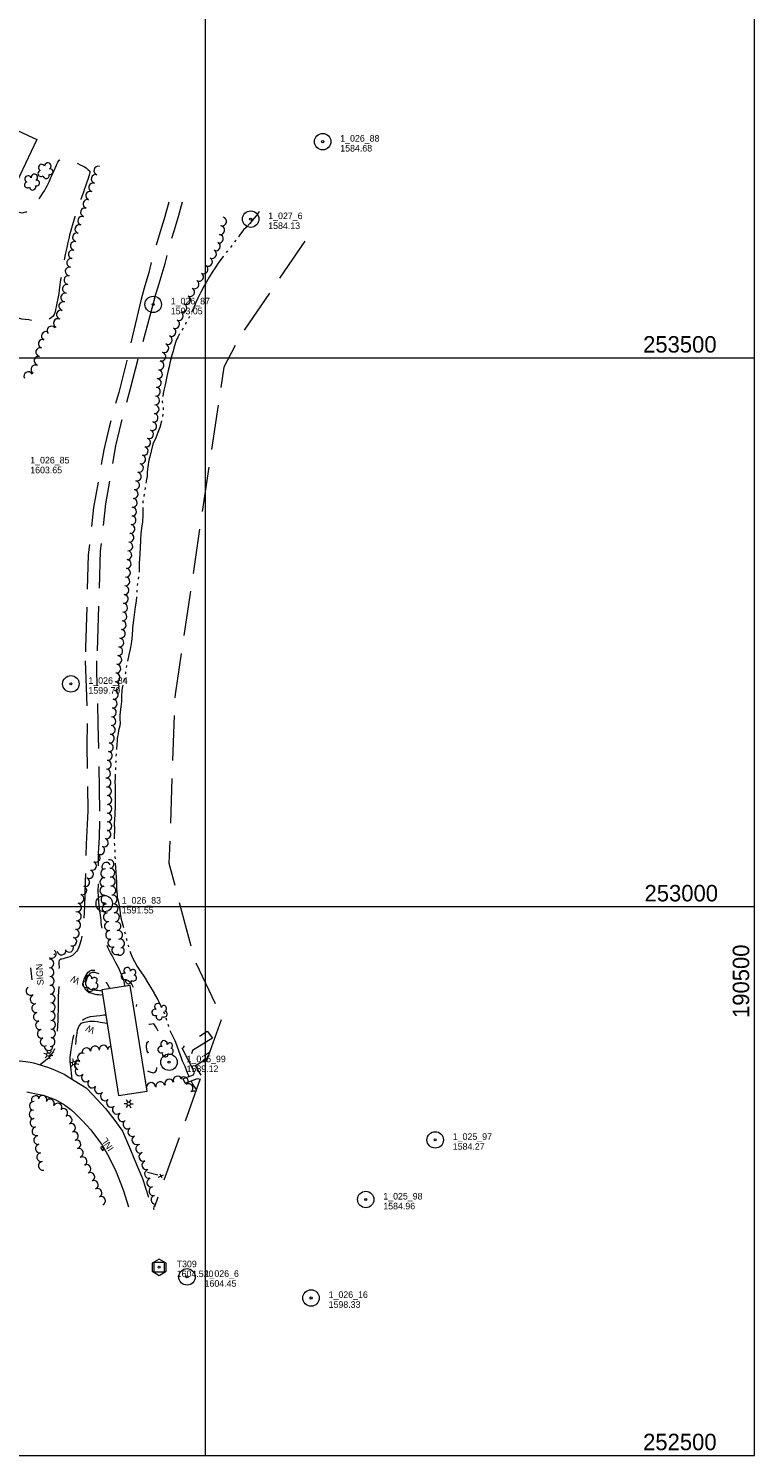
# Model space of a CAD drawing. Header units: feet. Extents: x 188135 to 190500, y 252500 to 254500.
# Tile 10 of 11: x 189839 to 190500, y 252500 to 253800. Entities that reach past the tile are written whole.
import ezdxf
from ezdxf.enums import TextEntityAlignment as Align

# ---------------------------------------------------------------- set-up
doc = ezdxf.new("R2010")
doc.units = ezdxf.units.FT
doc.header["$MEASUREMENT"] = 0
for name, pattern in [('DGN Style 3', [57.1728, 40.837714, -16.335086]), ('DGN Style 5', [28.5864, 12.251314, -16.335086]), ('DGN Style 6', [77.673332, 0.040838, -16.335086, 28.5864, -16.335086, 0.040838, -16.335086])]:
    doc.linetypes.add(name, pattern=pattern)
for name, color, linetype, lineweight in [('E_DWY', 73, 'DGN Style 3', 0), ('E_LAND_Vegetation', 21, 'Continuous', 0), ('E_MAP_Control', 251, 'Continuous', 0), ('E_MAP_GridLines', 251, 'Continuous', 0), ('E_MAP_Limits', 21, 'DGN Style 3', 0), ('E_MAP_PassPoints', 40, 'Continuous', 0), ('E_MISCPROP', 40, 'Continuous', 0), ('E_MISCPROP_HvyLine', 54, 'Continuous', 13), ('E_MISCPROP_Railing', 40, 'Continuous', 0), ('E_PATH_Sidewalk', 73, 'DGN Style 5', 0), ('E_RDWY', 40, 'Continuous', 13), ('E_WTR', 251, 'DGN Style 6', 0), ('E_WTR_Dock_Pier', 251, 'DGN Style 3', 0)]:
    doc.layers.add(name, color=color, linetype=linetype, lineweight=lineweight)
doc.styles.add('Style-IGR_FONT_0', font='IGR_FONT_0.shx')
doc.styles.add('Style-IGR_FONT_1', font='IGR_FONT_1.shx')

# ---------------------------------------------------------------- blocks, each defined once
blk = doc.blocks.new('TP')
at = {"layer": 'E_MAP_Control', "color": 161, "linetype": 'Continuous', "lineweight": 0, "flags": 128}
for points in [[(-6.4, 3.8), (-6.4, -3.6), (0, -7.4), (6.4, -3.7), (6.4, 3.6), (-0.1, 7.4)], [(-4.5, -4.5), (-4.5, 4.5), (4.5, 4.5), (4.5, -4.5)]]:
    blk.add_lwpolyline(points, close=True, dxfattribs=at)
at = {"layer": 'E_MAP_Control', "color": 161, "linetype": 'Continuous', "lineweight": 0}
blk.add_circle((0, 0), 0.871, dxfattribs=at)
blk = doc.blocks.new('PP')
at = {"layer": 'E_MAP_PassPoints', "color": 40, "linetype": 'Continuous', "lineweight": 0}
for radius in [7.5, 0.96]:
    blk.add_circle((0, 0), radius, dxfattribs=at)
blk = doc.blocks.new('INLT')
at = {"layer": 'E_MISCPROP_Railing', "color": 40, "linetype": 'Continuous', "lineweight": 0, "flags": 128}
blk.add_lwpolyline([(3, -2), (3, 0), (0, 0), (0, -2), (3, -2)], dxfattribs=at)
blk = doc.blocks.new('INL_2')
at = {"layer": 'E_MISCPROP_Railing', "color": 40, "linetype": 'Continuous', "lineweight": 0, "style": 'Style-IGR_FONT_0'}
blk.add_text('INL', height=6, rotation=359.9999, dxfattribs=at).set_placement((-5.7, -3))
blk = doc.blocks.new('TREE_2')
at = {"layer": 'E_LAND_Vegetation', "color": 93, "linetype": 'Continuous', "lineweight": 0}
for centre, radius, start, end in [((-4.5, 0.2), 2.78, 78.0715, 279.0826), ((-1.5, 4.3), 2.78, 1.3945, 209.1675), ((3.6, 2.4), 2.97, 278.4236, 139.6575), ((-2, -4.2), 2.61, 140.7797, 358.7123), ((3.5, -3.4), 2.97, 196.0744, 79.0477)]:
    blk.add_arc(centre, radius, start, end, dxfattribs=at)
blk = doc.blocks.new('LTP_5')
at = {"layer": 'E_MISCPROP', "color": 20, "linetype": 'Continuous', "lineweight": 0}
for p, q in [((-1.6, 0.1), (-4.2, 0.1)), ((-0.8, 1.4), (-2, 3.7)), ((0.9, 1.4), (2.3, 3.7)), ((-0.9, -1.4), (-2.2, -3.6)), ((0.8, -1.5), (2, -3.6)), ((1.6, 0), (4.2, -0.1))]:
    blk.add_line(p, q, dxfattribs=at)
blk.add_circle((0, 0), 1.64, dxfattribs=at)
blk = doc.blocks.new('SIGN_8')
at = {"layer": 'E_MISCPROP', "color": 20, "linetype": 'Continuous', "lineweight": 0, "style": 'Style-IGR_FONT_0'}
blk.add_text('SIGN', height=6, rotation=0, dxfattribs=at).set_placement((-9.6, 0), align=Align.MIDDLE_LEFT)
blk = doc.blocks.new('LTP_9')
at = {"layer": 'E_MISCPROP', "color": 20, "linetype": 'Continuous', "lineweight": 0}
for p, q in [((-1.6, 0.1), (-4.2, 0.1)), ((-0.8, 1.4), (-2, 3.7)), ((0.9, 1.4), (2.3, 3.7)), ((-0.9, -1.4), (-2.2, -3.6)), ((0.8, -1.5), (2, -3.6)), ((1.6, 0), (4.2, -0.1))]:
    blk.add_line(p, q, dxfattribs=at)
blk.add_circle((0, 0), 1.64, dxfattribs=at)
blk = doc.blocks.new('WAL_12')
at = {"layer": 'E_MISCPROP_Railing', "color": 40, "linetype": 'Continuous', "lineweight": 0, "style": 'Style-IGR_FONT_0'}
blk.add_text('W', height=6, rotation=0.0001, dxfattribs=at).set_placement((-2.3, -0.3), align=Align.MIDDLE_LEFT)
blk = doc.blocks.new('TREE_7')
at = {"layer": 'E_LAND_Vegetation', "color": 93, "linetype": 'Continuous', "lineweight": 0}
for centre, radius, start, end in [((-4.5, 0.2), 2.78, 78.0716, 279.0827), ((-1.5, 4.3), 2.78, 1.3946, 209.1676), ((3.6, 2.4), 2.97, 278.4237, 139.6576), ((-2, -4.2), 2.61, 140.7798, 358.7124), ((3.5, -3.4), 2.97, 196.0745, 79.0478)]:
    blk.add_arc(centre, radius, start, end, dxfattribs=at)

msp = doc.modelspace()

# ---------------------------------------------------------------- linework, layer by layer
at = {"layer": 'E_DWY', "color": 51, "linetype": 'DGN Style 3', "lineweight": 0, "flags": 128}
for points in [[(189722.6, 253719.4), (189723, 253717.7), (189723.2, 253716.1), (189723.4, 253714.3), (189723.7, 253712.3), (189724, 253710.6), (189724.4, 253708.5), (189724.9, 253706.3), (189725.7, 253703.5), (189726, 253701.8), (189726.5, 253699.4), (189727.1, 253697.4), (189727.7, 253695.6), (189728.2, 253694.3), (189728.9, 253692.3), (189729.8, 253690.8), (189730.7, 253689.5), (189731.7, 253687.4), (189732.3, 253686), (189733.7, 253683.7), (189735.3, 253681.8), (189736.6, 253680.2), (189738.3, 253678.5), (189740.8, 253676.1), (189743.2, 253674), (189745.8, 253672.2), (189747.9, 253670.8), (189749.7, 253669.8), (189751.6, 253668.9), (189753.4, 253668), (189756.8, 253666.2), (189758.4, 253665.4), (189759.9, 253664.9), (189761.4, 253664.3), (189761.6, 253664.2), (189762.6, 253664), (189764.4, 253663.6), (189767.3, 253663), (189770, 253662.2), (189772, 253661.4), (189773.4, 253660.8), (189774.7, 253659.9), (189776.8, 253658.7), (189778.8, 253657.5), (189781.1, 253656.1), (189783, 253655.1), (189784.8, 253654.1), (189786.9, 253653), (189790, 253651.2), (189795.1, 253648.6), (189797.3, 253647.7), (189799.5, 253646.5), (189801.3, 253645.6), (189802.8, 253644.9), (189803.8, 253644.5), (189806.4, 253643.3), (189809, 253642.2), (189810.9, 253641.4), (189813.9, 253640.1), (189816.9, 253638.8), (189819.6, 253637.5), (189821.8, 253636.3), (189824, 253635.3), (189826, 253634.3), (189827.4, 253633.7), (189828.4, 253633.3), (189830, 253632.7), (189831.7, 253632.4), (189833.4, 253632.2), (189834.2, 253632.4), (189836.3, 253632.9), (189838.3, 253633.6), (189843.3, 253638.2), (189844.6, 253639.8), (189845.5, 253641.1), (189846.6, 253642.6), (189847.8, 253644.3), (189849, 253645.9), (189850.1, 253647.5), (189851.8, 253650.1), (189853.2, 253652.3), (189854.6, 253654.6), (189855.7, 253656.8), (189856.5, 253658.5), (189857.4, 253660.3), (189858.1, 253662), (189859.1, 253664.3), (189860.3, 253666.7), (189861.3, 253669), (189862.1, 253670.8), (189862.9, 253672.7), (189863.3, 253673.6), (189863.8, 253674.7), (189864.5, 253676.4), (189865.3, 253678.2), (189866.5, 253680.1), (189868.1, 253680.9), (189870.5, 253681.2), (189872.9, 253681), (189875.8, 253680.4), (189878.8, 253679.3), (189881.1, 253678.4), (189883.7, 253677.1), (189885.9, 253675.9), (189887.8, 253675), (189889.8, 253673.9), (189891.1, 253673), (189891.8, 253672.5), (189893.1, 253671.4), (189894.5, 253670.2), (189894.7, 253669), (189894, 253666.3), (189892.7, 253662.6), (189891.7, 253660), (189890.5, 253656.5), (189889.7, 253653.9), (189888.8, 253651.1), (189887.8, 253648.4), (189886.5, 253644.6), (189885.4, 253641.8), (189884.5, 253639.5), (189883.8, 253637.4), (189882.9, 253634.5), (189881.8, 253631.6), (189880.8, 253628.6), (189878.7, 253621.3), (189877.8, 253618.2), (189876.9, 253614.9), (189876.2, 253612.2), (189875.6, 253609.9), (189875.1, 253607.4), (189874.6, 253605.1), (189873.9, 253602.1), (189873, 253597.8), (189872.2, 253594.3), (189871.6, 253590.8), (189871, 253587.9), (189870.5, 253584.7), (189870.1, 253581.9), (189869.5, 253579), (189868.9, 253575.9), (189868.4, 253573.4), (189867.9, 253571.1), (189867, 253564.5), (189866.6, 253561.7), (189866.2, 253558.7), (189865.3, 253554.1), (189864.4, 253549.8), (189863.8, 253546.6), (189863.4, 253544), (189862.9, 253541.8), (189862.1, 253539.6), (189861.1, 253538.1), (189859.6, 253536.7), (189857.5, 253535.2), (189855.3, 253534.2), (189853.3, 253533.7), (189851.5, 253533.6), (189849.5, 253533.6), (189847.5, 253533.7), (189845.5, 253533.8), (189843.4, 253533.9), (189841.8, 253534.1), (189838.9, 253534.5), (189835.6, 253534.8), (189832.7, 253535.3), (189829.7, 253536.1), (189826.9, 253536.9), (189823.6, 253537.8), (189820.3, 253538.8), (189817.4, 253539.7), (189815.9, 253540), (189813.8, 253540.5), (189811.9, 253541.3), (189809.8, 253542.4), (189808.5, 253543.4), (189807.5, 253544.3), (189806.3, 253545.8), (189805.4, 253547.5), (189804.8, 253549.3), (189804.7, 253551.6), (189804.7, 253554.2), (189805, 253556.7), (189805.3, 253558.7), (189805.5, 253560.2), (189805.9, 253563), (189806.2, 253565.3), (189806.7, 253568.1), (189807.2, 253570.3), (189807.5, 253571.8), (189808, 253574.5), (189808.5, 253576.8), (189809.3, 253579.5), (189810, 253582.4), (189810.9, 253585.4), (189812.5, 253591.4), (189813.3, 253594.2), (189814.1, 253597.2), (189814.6, 253599), (189814.7, 253599.7), (189815.1, 253602.9), (189815, 253605.7), (189814.2, 253608.3), (189812.5, 253610.5), (189810.6, 253612.1), (189808.7, 253613.4), (189806.4, 253614.7), (189803.3, 253616.1), (189800.7, 253617.2), (189799, 253618.1), (189796.4, 253619), (189794, 253619.9), (189791.7, 253620.8), (189788.4, 253622.2), (189785.4, 253623.5), (189781.5, 253625.6), (189778.5, 253627), (189776.1, 253628.1), (189775.4, 253628.5), (189770.8, 253630.4), (189766, 253632.5), (189763.1, 253633.9), (189759.8, 253635.5), (189755.2, 253637.8), (189750.1, 253640.5), (189747.3, 253642.2), (189745.1, 253643.6), (189740.9, 253646.6), (189737.6, 253650), (189733.5, 253654.8), (189731.2, 253657.6), (189727.6, 253662.6), (189725.1, 253666.8), (189722.9, 253671.5), (189721.3, 253675.3), (189719.5, 253678.9), (189717.6, 253682.6), (189716.1, 253685.3), (189715.4, 253686.7), (189713.5, 253690.3), (189711.6, 253694.2), (189710.1, 253697.4), (189709.2, 253700.1), (189708, 253703.5), (189706.7, 253706.9), (189705.7, 253709.2), (189704.9, 253710.8), (189703.9, 253712.1), (189702.7, 253713.2), (189701, 253714), (189699.1, 253713.8), (189697.4, 253712.8), (189695.9, 253711.4), (189694.6, 253709.6), (189693.1, 253707.2), (189691.9, 253704.9), (189690.9, 253702.8), (189689.8, 253700.4), (189688.7, 253697.3), (189688.4, 253693.7), (189688.5, 253690.1), (189688.8, 253686.6), (189689.3, 253684.4), (189689.6, 253682.7), (189689.9, 253680.8), (189690.2, 253679.6), (189690.5, 253678.5), (189690.7, 253677.8), (189691, 253677.2), (189691.9, 253677), (189693.1, 253677), (189694.1, 253676), (189694.4, 253674.1), (189694.9, 253670.4), (189695.5, 253666.9), (189696.2, 253663.2), (189697.1, 253657.5), (189697.7, 253652.6), (189698.7, 253647.6), (189699.5, 253642.7), (189700.6, 253637), (189701.2, 253633.1), (189702.1, 253627.8), (189702.8, 253623.5), (189704, 253616.3), (189704.5, 253613.8), (189704.8, 253612.3), (189705, 253611.1), (189705.2, 253610.1), (189705.9, 253608), (189707.4, 253605.5), (189708.8, 253603.3), (189709.9, 253602.3), (189711.3, 253601.1), (189713.5, 253599.6), (189715.4, 253598.4), (189717.9, 253597.1), (189720.1, 253595.8), (189722.2, 253594.2), (189724.5, 253592.5), (189727.3, 253589.8), (189729.9, 253587.3), (189732.7, 253584.6), (189735.1, 253582.3)], [(189966.4, 253641.8), (189962.2, 253626.7), (189957.3, 253610.9), (189952.6, 253594.6), (189948.2, 253577.7), (189944, 253563.5), (189941.4, 253553.5)], [(189953.5, 253554), (189957.7, 253567.7), (189963.1, 253586), (189967.5, 253601.9), (189971.3, 253615.8), (189975.3, 253628.7), (189978.9, 253642.2)], [(189941.4, 253553.5), (189928.2, 253497.6), (189920.9, 253468.5), (189912.1, 253436.8), (189907.2, 253416.3), (189898, 253363.6), (189893.2, 253320.6), (189890.7, 253235.9), (189890.3, 253223.9)], [(189953.5, 253554), (189939, 253501), (189931.3, 253471.7), (189922.9, 253440.2), (189918, 253419.7), (189908.8, 253367), (189904, 253324.1), (189901, 253224)], [(189890.3, 253223.9), (189891.2, 253199.7), (189892.1, 253169.2), (189891.8, 253146.7), (189892.3, 253110.9), (189892.8, 253087.4)], [(189903.6, 253087), (189902.3, 253165.6), (189900.9, 253216.2), (189901, 253224)], [(189892.8, 253087.4), (189891.3, 253056.8), (189890.4, 253023), (189889.7, 253000.1), (189888.7, 252984.9), (189887.8, 252978.6), (189887.4, 252973.9), (189887.1, 252971.6), (189886.7, 252969.7), (189886.2, 252968), (189885.4, 252965.7), (189884.5, 252963.1), (189883.3, 252960.4), (189882.3, 252959), (189880.1, 252956.6), (189878.7, 252955.5), (189876.3, 252954.4), (189874.1, 252953.6), (189872.2, 252953), (189870.4, 252952.5), (189869, 252952.2), (189868, 252952.1), (189867.1, 252951.7), (189866.5, 252951.1), (189866.2, 252949.8), (189866.3, 252947.2), (189866.5, 252944.9), (189866.4, 252942.5), (189866.3, 252939.6), (189866.2, 252937.2), (189866.2, 252935.7), (189866.3, 252928.9), (189865.8, 252918.2), (189865.8, 252910), (189865.3, 252896.6), (189864.5, 252879.7), (189863.9, 252875.3), (189863.1, 252872.5), (189862, 252869.5), (189861.2, 252867.7), (189859.8, 252865.5), (189858.6, 252863.7), (189857.7, 252862.8), (189856.9, 252862), (189856.2, 252861.4), (189854.9, 252860.3), (189854.3, 252859.7), (189849.2, 252855.9)], [(189926.8, 252927.5), (189926.6, 252928.3), (189925.9, 252931.8), (189924.8, 252934.7), (189924, 252936.9), (189923.1, 252938.9), (189922.1, 252940.9), (189920.9, 252944), (189919.7, 252946), (189918.3, 252948.8), (189917.3, 252950.6), (189916, 252953.1), (189914.8, 252955.4), (189913.4, 252958), (189911.9, 252961), (189911.1, 252962.9), (189909.8, 252965.8), (189908.7, 252968.3), (189907.6, 252971.3), (189906.8, 252973.9), (189906.4, 252976.7), (189906, 252978.9), (189905.3, 252983.1), (189905, 252985.9), (189904.8, 252988.1), (189903, 253000.3), (189902.2, 253013.9), (189902.5, 253030.6), (189902.6, 253048.8), (189903.4, 253062.9), (189903.6, 253082.9), (189903.6, 253087)], [(189906.3, 252919.6), (189904.3, 252919.5), (189902.6, 252919.6), (189900.9, 252919.8), (189899.4, 252920.1), (189897.6, 252920.7), (189895.9, 252921.1), (189894.9, 252921.4), (189893.9, 252921.6), (189892.1, 252923.1), (189890.7, 252924.6), (189890, 252925.7), (189888.9, 252928.3), (189888.5, 252930.3), (189888.8, 252931.9), (189889.8, 252935), (189890.5, 252936.7), (189891.8, 252938.7), (189893, 252940.2), (189894.5, 252941.4), (189896.1, 252942.1), (189897.8, 252942.2), (189898.9, 252942.2), (189901.2, 252941.8), (189903.1, 252941.1), (189905.2, 252939.9), (189906.4, 252938.7), (189907.2, 252937.3), (189907.7, 252935.7), (189908.4, 252933.9), (189908.9, 252932.3), (189909.2, 252931.5), (189909.5, 252931), (189910.4, 252929.6), (189911.9, 252927), (189912.8, 252925.2)], [(189878.5, 252842.9), (189876.9, 252856.8), (189876.8, 252859.3), (189876.8, 252862.5), (189877, 252865.1), (189877.5, 252869.7), (189878.2, 252873.3), (189878.7, 252876.7), (189879.2, 252879.4), (189880, 252882.6), (189880.6, 252885.8), (189881.1, 252888.4), (189881.7, 252890.5), (189882.3, 252892.1), (189883.5, 252893.8), (189884.8, 252894.8), (189886.9, 252896.2), (189889.2, 252897.4), (189890.9, 252898.3), (189893.2, 252899.2), (189894.3, 252899.6), (189895.2, 252899.8), (189897.9, 252900.2), (189900.6, 252900.5), (189904.1, 252900.9), (189907.3, 252901.3), (189909.2, 252901.5)]]:
    msp.add_lwpolyline(points, dxfattribs=at)
at = {"layer": 'E_LAND_Vegetation', "color": 93, "linetype": 'Continuous', "lineweight": 0}
msp.add_line((189861.9, 252956.3), (189862.8, 252956.9), dxfattribs=at)
for centre, radius, start, end in [((189899.9, 253663), 4, 73.1871, 253.1718), ((189902.2, 253670.6), 4, 73.1756, 253.1603), ((189894.8, 253647.7), 4, 69.9836, 249.9682), ((189897.5, 253655.3), 4, 71.8595, 251.8442), ((189892.4, 253640.3), 4, 74.2555, 254.2401), ((189887.6, 253624.9), 4, 71.0701, 251.0548), ((189890.1, 253632.5), 4, 72.108, 252.0926), ((190015.1, 253624.4), 4, 254.9147, 74.8994), ((189882.8, 253609.8), 4, 73.9075, 253.8922), ((189885, 253617.3), 4, 71.6705, 251.6552), ((190012.1, 253608.5), 4, 261.9192, 81.9038), ((190013.3, 253616.4), 4, 260.6048, 80.5895), ((189880.9, 253602.1), 4, 76.6835, 256.6682), ((190009.4, 253601.6), 4, 244.6596, 64.6442), ((189877.6, 253586.6), 4, 78.6703, 258.6549), ((189879.1, 253594.3), 4, 76.9306, 256.9153), ((190002.2, 253587.5), 4, 240.8913, 60.8759), ((190005.9, 253594.5), 4, 242.7699, 62.7545), ((189875, 253570.9), 4, 81.1599, 261.1445), ((189876.2, 253578.8), 4, 81.4489, 261.4335), ((189994.1, 253573.8), 4, 238.6885, 58.6732), ((189998.2, 253580.6), 4, 239.5723, 59.5569), ((189873.7, 253562.9), 4, 79.6823, 259.667), ((189986, 253559.9), 4, 241.954, 61.9387), ((189990, 253567), 4, 238.9182, 58.9028), ((189870.3, 253547.1), 4, 74.4654, 254.4501), ((189872.2, 253555), 4, 77.7213, 257.706), ((189979, 253545.4), 4, 245.872, 65.8567), ((189982.4, 253552.7), 4, 244.4494, 64.4341), ((189865.4, 253531.7), 4, 66.8151, 246.7998), ((189868.2, 253539.4), 4, 74.4654, 254.4501), ((189972.4, 253530.8), 4, 244.9518, 64.9365), ((189975.7, 253538.1), 4, 245.7376, 65.7223), ((189854.5, 253519.9), 4, 62.7167, 242.7014), ((189859.6, 253524.9), 4, 40.0161, 220.0008), ((189969, 253523.6), 4, 244.4228, 64.4075), ((189849.4, 253505.3), 4, 75.6798, 255.6645), ((189851.7, 253512.8), 4, 72.1156, 252.1003), ((189962.4, 253508.9), 4, 249.5307, 69.5153), ((189965.6, 253516.3), 4, 245.5094, 65.4941), ((189847.8, 253497.4), 4, 74.5628, 254.5474), ((189958, 253493.1), 4, 260.7225, 80.7071), ((189959.8, 253501.1), 4, 255.975, 75.9596), ((189838.5, 253483.3), 4, 28.8811, 208.8658), ((189845, 253489.5), 4, 61.0656, 241.0503), ((189956.7, 253485.2), 4, 261.5077, 81.4923), ((189954.8, 253469.2), 4, 264.3719, 84.3566), ((189955.6, 253477.2), 4, 264.5116, 84.4963), ((189953.6, 253453.2), 4, 265.5752, 85.5599), ((189954.1, 253461.2), 4, 266.8848, 86.8694), ((189952.7, 253445.4), 4, 262.5958, 82.5804), ((189948.6, 253430.5), 4, 250.6101, 70.5947), ((189951.3, 253437.7), 4, 258.8834, 78.868), ((189943.7, 253415.2), 4, 253.34, 73.3247), ((189945.9, 253422.8), 4, 253.2045, 73.1892), ((189941.4, 253407.5), 4, 253.8228, 73.8075), ((189937.4, 253391.8), 4, 257.8844, 77.8691), ((189939.4, 253399.7), 4, 256.0176, 76.0023), ((189934.5, 253375.9), 4, 263.9695, 83.9542), ((189935.8, 253384), 4, 259.8017, 79.7864), ((189933.7, 253367.9), 4, 265.6693, 85.654), ((189932.6, 253352), 4, 263.0293, 83.014), ((189933.1, 253359.9), 4, 267.3528, 87.3374), ((189930.7, 253336.2), 4, 263.0293, 83.014), ((189931.6, 253344.1), 4, 263.0293, 83.014), ((189929.7, 253328.2), 4, 263.0293, 83.014), ((189928.2, 253312.2), 4, 265.3611, 85.3458), ((189928.8, 253320.2), 4, 265.3611, 85.3458), ((189926.9, 253296.3), 4, 265.3611, 85.3458), ((189927.5, 253304.3), 4, 265.3611, 85.3458), ((189926.2, 253288.3), 4, 265.3611, 85.3458), ((189924.9, 253272.4), 4, 265.3611, 85.3458), ((189925.6, 253280.4), 4, 265.3611, 85.3458), ((189924.3, 253264.4), 4, 265.3611, 85.3458), ((189922.8, 253248.7), 4, 259.3339, 79.3185), ((189923.6, 253256.5), 4, 265.3611, 85.3458), ((189920.5, 253232.8), 4, 262.2569, 82.2416), ((189921.5, 253240.7), 4, 262.2569, 82.2416), ((189919.7, 253224.8), 4, 264.7986, 84.7833), ((189918, 253208.9), 4, 264.2095, 84.1942), ((189918.8, 253216.9), 4, 263.4741, 83.4587), ((189916.4, 253193), 4, 262.3367, 82.3214), ((189917.3, 253200.9), 4, 265.3411, 85.3258), ((189915.4, 253185), 4, 264.1721, 84.1568), ((189914.2, 253169), 4, 267.7619, 87.7466), ((189914.7, 253177), 4, 266.3529, 86.3376), ((189912.8, 253153.2), 4, 262.2678, 82.2524), ((189913.7, 253161.1), 4, 264.8539, 84.8385), ((189911.9, 253145.2), 4, 264.9871, 84.9718), ((189910.1, 253129.3), 4, 264.3198, 84.3045), ((189911, 253137.3), 4, 262.7773, 82.7619), ((189909.4, 253121.3), 4, 265.8537, 85.8384), ((189909.8, 253113), 4, 275.6312, 95.6159), ((189910.3, 253105.2), 4, 271.4428, 91.4275), ((189910.5, 253097.2), 4, 271.1765, 91.1612), ((189910.6, 253089.2), 4, 271.1765, 91.1612), ((189910.5, 253081.2), 4, 270.6234, 90.6081), ((189909.7, 253065.9), 4, 254.9286, 74.9133), ((189910.6, 253073.2), 4, 271.3045, 91.2892), ((189904.1, 253051.5), 4, 241.8788, 61.8635), ((189907.4, 253058.5), 4, 248.7692, 68.7538), ((189896.6, 253037.1), 4, 248.146, 68.1307), ((189900, 253044.6), 4, 242.3589, 62.3436), ((189909.6, 253036.3), 4.07, 28.1447, 208.1294), ((189912.4, 253038.8), 4.07, 282.5187, 102.5034), ((189893.9, 253029.6), 4, 248.6961, 68.6808), ((189908.5, 253030.4), 4.07, 85.3795, 265.3642), ((189913.2, 253031), 4.07, 274.4611, 94.4458), ((189913.7, 253022.9), 4.07, 273.7875, 93.7722), ((189887.7, 253014.9), 4, 248.7324, 68.717), ((189890.4, 253022.4), 4, 249.8782, 69.8629), ((189907.8, 253014.6), 4.07, 97.5023, 277.487), ((189907.8, 253022.3), 4.07, 86.7324, 266.717), ((189914.2, 253014.7), 4.07, 276.8194, 96.8041), ((189883, 252999.4), 4, 254.2585, 74.2432), ((189885.2, 253007.1), 4, 254.2585, 74.2432), ((189908.8, 253006.5), 4.07, 97.5023, 277.487), ((189909.9, 252998.5), 4.07, 97.5023, 277.487), ((189915.3, 253006.5), 4.07, 278.2642, 98.2489), ((189916.3, 252998.5), 4.07, 276.6797, 96.6644), ((189882.8, 252991.2), 4, 265.395, 85.3796), ((189911, 252990.4), 4.07, 97.5023, 277.487), ((189917.5, 252990.4), 4.07, 278.4528, 98.4375), ((189880.9, 252975.7), 4, 254.5909, 74.5756), ((189882.2, 252983.2), 4, 265.0484, 85.0331), ((189912, 252982.3), 4.07, 97.5023, 277.487), ((189913.1, 252974.2), 4.07, 97.5023, 277.487), ((189918.8, 252982.2), 4.07, 281.6194, 101.604), ((189920.3, 252974.3), 4.07, 279.9756, 99.9603), ((189875.7, 252962.5), 4, 207.0049, 26.9896), ((189878.6, 252968.2), 4, 252.1811, 72.1658), ((189915.1, 252967.1), 4.07, 114.3002, 294.2849), ((189918.7, 252960.3), 4.07, 126.4985, 306.4832), ((189921.8, 252959.9), 4.07, 237.7213, 57.706), ((189922.1, 252966.4), 4.07, 278.1615, 98.1462), ((189859.9, 252957.1), 4, 235.5287, 55.5134), ((189857.8, 252948.3), 4, 270.9525, 90.9372), ((189868.8, 252960.1), 4, 188.4922, 8.4769), ((189857.9, 252940.3), 4, 272.2425, 92.2271), ((189858.2, 252932.3), 4, 271.7215, 91.7062), ((189840.5, 252923.3), 4, 125.6991, 305.6837), ((189858.4, 252924.3), 4, 271.7215, 91.7062), ((189844.2, 252915.5), 4, 108.1011, 288.0857), ((189845.7, 252907.4), 4, 99.5455, 279.5302), ((189858.9, 252916.3), 4, 273.3621, 93.3468), ((189859.1, 252908.4), 4, 271.2312, 91.2159), ((189847.2, 252899.7), 4, 102.3305, 282.3152), ((189859, 252900.4), 4, 269.7924, 89.7771), ((189849.1, 252892), 4, 105.0966, 285.0813), ((189850.7, 252884.1), 4, 103.4705, 283.4552), ((189859.2, 252892.4), 4, 271.3681, 91.3528), ((189859.2, 252884.4), 4, 270.2055, 90.1902), ((189853.4, 252877), 4, 114.4916, 294.4763), ((189857, 252872.9), 4, 181.0973, 1.082), ((189858.8, 252876.7), 4, 262.7138, 82.6985), ((189891.5, 252867.2), 4.07, 15.4969, 195.4815), ((189899.3, 252869), 4.07, 9.8606, 189.8453), ((189907.1, 252869.6), 4.07, 3.7164, 183.7011), ((189914.8, 252868.9), 4.07, 105.7021, 172.7051), ((189884.6, 252855.5), 4.07, 76.0559, 256.0405), ((189887.5, 252862.5), 4.07, 61.3215, 241.3062), ((189885.3, 252850), 4.07, 131.949, 311.9336), ((189891, 252844.4), 4.07, 134.6266, 314.6113), ((189974.5, 252841.5), 4.08, 18.9601, 198.9448), ((189980.2, 252840.8), 4.08, 321.5193, 141.5039), ((189896.7, 252838.9), 4.07, 140.4787, 320.4634), ((189903, 252833.7), 4.07, 140.4445, 320.4292), ((189941.5, 252839.4), 4.08, 353.1416, 24.8671), ((189950.3, 252835.6), 4.08, 1.8751, 181.8598), ((189958.8, 252836.4), 4.08, 10.5466, 190.5313), ((189967, 252838.7), 4.08, 21.199, 201.1837), ((189984.4, 252834.7), 4.08, 303.1713, 123.156), ((189988.9, 252827.8), 4.08, 61.8373, 123.4602), ((189843.6, 252818.5), 4, 86.6287, 266.6134), ((189845.3, 252823.7), 4, 29.2829, 209.2676), ((189851.5, 252824), 4, 346.3319, 166.3166), ((189858.2, 252820.7), 4, 331.9749, 151.9596), ((189865.2, 252816.9), 4, 330.0663, 150.051), ((189908.4, 252827.3), 4.07, 131.2862, 311.2709), ((189913.9, 252821.3), 4.07, 132.1633, 312.1479), ((189843.2, 252810.7), 4, 91.0127, 270.9974), ((189844.1, 252803), 4, 98.8245, 278.8092), ((189870.4, 252812), 4, 308.0842, 128.0689), ((189874.4, 252805.6), 4, 295.5394, 115.524), ((189919.2, 252815), 4.07, 129.5858, 309.5704), ((189924.3, 252808.3), 4.07, 122.3009, 302.2856), ((189846, 252795.4), 4, 102.3551, 282.3398), ((189877.6, 252798.4), 4, 292.5058, 112.4905), ((189880, 252791), 4, 287.2053, 107.1899), ((189928.9, 252801.7), 4.07, 121.9469, 301.9315), ((189933.3, 252794.7), 4.07, 118.289, 298.2737), ((189847.5, 252787.3), 4, 96.1275, 276.1121), ((189848.9, 252779.6), 4, 100.5559, 280.5405), ((189882.3, 252783.4), 4, 286.5851, 106.5698), ((189884.6, 252775.7), 4, 286.5436, 106.5283), ((189937, 252787.3), 4.07, 114.8579, 294.8426), ((189940.6, 252779.4), 4.07, 102.1828, 282.1675), ((189850.3, 252771.7), 4, 100.5559, 280.5405), ((189851.8, 252763.9), 4, 100.5559, 280.5405), ((189888, 252768), 4, 298.6428, 118.6275), ((189943.4, 252772.1), 4.07, 108.0619, 288.0465), ((189946.1, 252764.5), 4.07, 109.3782, 289.3629), ((189891.5, 252761), 4, 294.3081, 114.2928), ((189895, 252753.8), 4, 295.2748, 115.2595), ((189948.5, 252756.6), 4.07, 106.543, 286.5277), ((189898.3, 252746.6), 4, 293.278, 113.2626), ((189901.6, 252739.2), 4, 295.5808, 115.5655), ((189950.5, 252748.6), 4.07, 104.7005, 284.6852), ((189952.5, 252740.8), 4.07, 104.5179, 284.5026), ((189904.8, 252732), 4, 291.8852, 111.8699), ((189954.5, 252733), 4.07, 107.2258, 266.6959), ((189956.7, 252725), 4.07, 132.6685, 194.7207)]:
    msp.add_arc(centre, radius, start, end, dxfattribs=at)
at = {"layer": 'E_MAP_GridLines', "color": 161, "linetype": 'Continuous', "lineweight": 0}
for p, q in [((190000, 252500), (190000, 254500)), ((190500, 252500), (190500, 254500)), ((188500, 253500), (190500, 253500)), ((188500, 253000), (190500, 253000)), ((188500, 252500), (190500, 252500))]:
    msp.add_line(p, q, dxfattribs=at)
at = {"layer": 'E_MAP_Limits', "color": 73, "linetype": 'DGN Style 3', "lineweight": 0, "flags": 128}
msp.add_lwpolyline([(190090.5, 253606.2), (190031.3, 253519.7), (190016.6, 253491.5), (189972.2, 253193.4), (189966.6, 253039.5), (189990.2, 252950.7), (190014.8, 252898.7), (189953.4, 252726.4)], dxfattribs=at)
at = {"layer": 'E_MISCPROP', "color": 20, "linetype": 'Continuous', "lineweight": 0}
msp.add_line((189840.6, 252944.3), (189841.8, 252933.4), dxfattribs=at)
at = {"layer": 'E_MISCPROP_HvyLine', "color": 241, "linetype": 'Continuous', "lineweight": 13, "flags": 128}
for points in [[(189798.8, 253654.5), (189824.6, 253709), (189846.4, 253698.8), (189820.6, 253644.2)], [(189946.7, 252832), (189931.4, 252928.2), (189905.6, 252924.1), (189920.8, 252827.9)]]:
    msp.add_lwpolyline(points, close=True, dxfattribs=at)
msp.add_lwpolyline([(189996.1, 252846.4), (189990.8, 252855.4), (190001.7, 252861.9)], dxfattribs=at)
at = {"layer": 'E_MISCPROP_Railing', "color": 40, "linetype": 'Continuous', "lineweight": 0}
for p, q in [((189957.2, 252753.6), (189961.7, 252755.8)), ((189958.2, 252756.7), (189960.1, 252752.9))]:
    msp.add_line(p, q, dxfattribs=at)
at = {"layer": 'E_MISCPROP_Railing', "color": 40, "linetype": 'Continuous', "lineweight": 13, "flags": 128}
for points in [[(189903.1, 252938.7), (189902.2, 252939.2), (189900.9, 252939.5), (189899.3, 252939.9), (189898.1, 252940), (189896.6, 252940), (189894.6, 252939.1), (189893.3, 252937.6), (189892.3, 252936), (189891.7, 252934.5), (189891.1, 252932.6), (189890.6, 252931.1), (189890.7, 252929.5), (189891.3, 252928), (189891.6, 252927.4), (189892.2, 252926.8), (189893, 252926.2), (189893.8, 252925.5), (189895, 252924.8), (189896.5, 252924.5), (189898, 252924.3), (189899, 252924.2), (189900.2, 252924), (189901.8, 252923.9), (189903.3, 252923.7), (189904.7, 252923.5), (189905.7, 252923.3)], [(189910.4, 252893.7), (189906, 252894.2), (189904.1, 252894.6), (189901.6, 252895), (189898.9, 252895.3), (189896.8, 252895.5), (189894.4, 252895.4), (189889.8, 252894.6), (189888.3, 252894.3), (189886.5, 252893.4), (189884.8, 252891.6), (189883.8, 252889.6), (189883.1, 252887.4), (189882.7, 252885), (189882.3, 252882.5), (189881.9, 252880), (189881.7, 252877), (189881.6, 252874.7), (189881.5, 252874.4)]]:
    msp.add_lwpolyline(points, dxfattribs=at)
at = {"layer": 'E_MISCPROP_Railing', "color": 40, "linetype": 'Continuous', "lineweight": 0, "flags": 128}
for points in [[(189947, 252758.2), (189956.6, 252755.6)], [(189962.9, 252753.9), (189963.2, 252753.8)]]:
    msp.add_lwpolyline(points, dxfattribs=at)
at = {"layer": 'E_PATH_Sidewalk', "color": 51, "linetype": 'DGN Style 5', "lineweight": 0, "flags": 128}
for points in [[(189925.2, 252933.6), (189927.5, 252933.6), (189929.6, 252932.7), (189931.1, 252931.4), (189932.9, 252929), (189935.4, 252923.9), (189935.9, 252921.6), (189936.3, 252919.2), (189936.9, 252915.9), (189937.2, 252914.1), (189937.2, 252913.3), (189937.1, 252911.2), (189936.8, 252909.1)], [(189947, 252850.4), (189949.1, 252849.6), (189952.3, 252848.7), (189954, 252849.1), (189955.2, 252850.7), (189955.7, 252852.9), (189955.7, 252855.3), (189955.3, 252858.3), (189954.9, 252860.2), (189953.9, 252861.8), (189952.8, 252862.6), (189950.4, 252864), (189948.5, 252865.8), (189946.8, 252868.3), (189946.1, 252872.2), (189946.4, 252875.7), (189947, 252876.6), (189949.4, 252878.2), (189952.7, 252879), (189954.5, 252879.2), (189957, 252879.6), (189957.7, 252880.6), (189957.7, 252882.2), (189957.3, 252884.9), (189956.6, 252887.1), (189955.4, 252889.6), (189953.6, 252892.4), (189952.9, 252893.1), (189951, 252893), (189948.9, 252892.7), (189947.1, 252892.6), (189945.3, 252892.6), (189941.9, 252893.4), (189939.7, 252893.7), (189936.7, 252895)]]:
    msp.add_lwpolyline(points, dxfattribs=at)
at = {"layer": 'E_RDWY', "color": 21, "linetype": 'Continuous', "lineweight": 13, "flags": 128}
for points in [[(189612.2, 252863), (189630.2, 252864.1), (189654.4, 252863.3), (189679.6, 252862.9), (189702.8, 252862.9), (189725.7, 252862.4), (189739.6, 252862.2), (189756.8, 252861.8), (189778.1, 252861.3), (189797, 252861), (189810.7, 252860.7), (189820.2, 252860.2), (189827.6, 252859.8), (189836.1, 252859), (189840.1, 252858.2), (189843.3, 252857.7), (189851.2, 252855.3), (189857.9, 252853.3), (189863, 252851), (189871.1, 252847.3), (189876.5, 252844.1), (189885.8, 252838.3), (189891.2, 252834.8), (189897.4, 252828.5)], [(189837.2, 252831.4), (189853, 252828), (189863.5, 252824), (189871.6, 252819.6), (189877.3, 252815.2), (189881.5, 252811.2), (189887.5, 252805.3), (189895.4, 252796.6), (189902.4, 252787.4), (189906, 252782.4), (189910.7, 252774.2), (189918.1, 252759.8), (189925, 252742), (189929.9, 252726.5)], [(189897.4, 252828.5), (189908.8, 252816.2), (189917.4, 252805.2), (189924.2, 252795.4), (189931.7, 252778.3), (189937.2, 252765.2), (189942.6, 252752.4)], [(189942.6, 252752.4), (189947.9, 252735.3)]]:
    msp.add_lwpolyline(points, dxfattribs=at)
at = {"layer": 'E_WTR', "color": 161, "linetype": 'Continuous', "lineweight": 0}
msp.add_line((189922.8, 253182.2), (189922.3, 253177.5), dxfattribs=at)
at = {"layer": 'E_WTR', "color": 161, "linetype": 'Continuous', "lineweight": 0, "flags": 128}
for points in [[(190048.8, 253633.2), (190047.5, 253631.3), (190044.4, 253627.4), (190042.3, 253625), (190040.3, 253622.4), (190036.9, 253618.8), (190034.7, 253616.5), (190031.3, 253612.1), (190030, 253610.4)], [(190023.8, 253602.3), (190022.9, 253601), (190022.6, 253600.7)], [(190027.6, 253607.1), (190026.3, 253605.6)], [(190016.3, 253592.7), (190016, 253592.3), (190013.8, 253589.6), (190011.6, 253586.3), (190008.6, 253582), (190006.7, 253579), (190003.4, 253573.6), (190000.8, 253569.3), (190000.1, 253568)], [(190020.1, 253597.5), (190018.8, 253595.9)], [(190000.1, 253568), (189998.7, 253565.6), (189995.6, 253560), (189993.3, 253555), (189991.2, 253550.5), (189989.2, 253545.9), (189987.1, 253541.4)], [(189985.3, 253537.8), (189984.3, 253536)], [(189976.3, 253521.8), (189974.6, 253518.8), (189973, 253515), (189971.8, 253511), (189970.9, 253507.6), (189970.4, 253506), (189969.2, 253502.5), (189968.1, 253497.9), (189967.2, 253493.8)], [(189979.5, 253527), (189978.4, 253525.3)], [(189982.4, 253532.4), (189981.6, 253530.8), (189981.5, 253530.6)], [(189967.2, 253493.8), (189967, 253493), (189965.9, 253488.6), (189965.2, 253485.7), (189964.4, 253481.6), (189963.1, 253475.4), (189962, 253470.5), (189961.5, 253467.5), (189961.1, 253464.9)], [(189960.5, 253460.8), (189960.5, 253459.8), (189960.8, 253458.8)], [(189960, 253442.7), (189960, 253442.4), (189958.4, 253436.5), (189956.4, 253432.1), (189954.6, 253427.1), (189952, 253421.5), (189950.3, 253414.9), (189950.3, 253414.9)], [(189961.1, 253448.7), (189960.8, 253446.7)], [(189961.4, 253454.8), (189961.4, 253452.8)], [(189950.3, 253414.9), (189949.6, 253411.1), (189948.4, 253406.8), (189947.4, 253400.6), (189946.9, 253395.8), (189946.8, 253392.3), (189946.2, 253389.2), (189945.5, 253385.8)], [(189945.1, 253381.8), (189945, 253381), (189944.7, 253379.7)], [(189943.1, 253369.7), (189943, 253368.7), (189943, 253367.6)], [(189944, 253375.7), (189943.7, 253373.7)], [(189943, 253363.6), (189943, 253363.5), (189943, 253356.6), (189942.5, 253350.6), (189941.6, 253344.9), (189941.1, 253339.8), (189940.7, 253334.1)], [(189940.7, 253334.1), (189940.6, 253333.2), (189940.4, 253327.4), (189940.1, 253321), (189939.5, 253312.9), (189939.4, 253304.6)], [(189938.8, 253300.6), (189938.6, 253298.5)], [(189937.4, 253288.4), (189937.3, 253286.4)], [(189938.1, 253294.5), (189937.8, 253292.5)], [(189937, 253282.3), (189936.9, 253278.3), (189935.9, 253273.3), (189935.3, 253268.4), (189934.3, 253260.9), (189933.5, 253253.9), (189933.4, 253253)], [(189933.4, 253253), (189933, 253247.3), (189932.5, 253241.7), (189931.5, 253236), (189930, 253229.4), (189929, 253223.8)], [(189927.2, 253213.8), (189927.1, 253212.5), (189926.9, 253211.8)], [(189928.1, 253219.8), (189927.9, 253219.1), (189927.7, 253217.8)], [(189924.7, 253201.8), (189924.4, 253200.6), (189923.7, 253197.1), (189923.4, 253191.7), (189923.3, 253187), (189922.8, 253182.2), (189922.3, 253177.5), (189922, 253174.1), (189922, 253172.4)], [(189926, 253207.8), (189925.6, 253205.8)], [(189922, 253172.4), (189922, 253170.4), (189922.1, 253167.5), (189921.9, 253164.7), (189920.8, 253160.5), (189920.3, 253157.6), (189919.8, 253154.9), (189919.6, 253152.9), (189919.5, 253150.7), (189919.3, 253148.4), (189918.8, 253143.1)], [(189918.2, 253133), (189918.2, 253131.8), (189918.1, 253130.9)], [(189918.5, 253139.1), (189918.5, 253138.8), (189918.4, 253137)], [(189917.8, 253120.7), (189917.7, 253120.4), (189917.6, 253117), (189917.3, 253113.8), (189917.6, 253109.6), (189917.7, 253104.7), (189917.6, 253101.6), (189917.6, 253097.3), (189917.7, 253094), (189917.6, 253091.2)], [(189918, 253126.8), (189917.9, 253124.8)], [(189917.6, 253091.2), (189917.5, 253089.8), (189917.3, 253086.5), (189917.2, 253083.3), (189917, 253080), (189916.6, 253075), (189916.6, 253073), (189916.9, 253072.9), (189916.9, 253069.1), (189916.6, 253064.5), (189916.6, 253061.9)], [(189916.8, 253057.8), (189916.9, 253056.7), (189917, 253055.8)], [(189917.3, 253051.7), (189917.4, 253050.3), (189917.4, 253049.7)], [(189917.4, 253045.6), (189917.4, 253045.2), (189917.5, 253043.6)], [(189917.7, 253039.5), (189918, 253035.8), (189918.2, 253031.5), (189918.6, 253026.5), (189918.8, 253022.3), (189919, 253017), (189919.2, 253013.3), (189919.4, 253010.8), (189919.4, 253010)], [(189919.4, 253010), (189919.4, 253009.4), (189919.5, 253008.9), (189920.8, 253003.9), (189922, 252997.5), (189922.1, 252993.8), (189922.8, 252989.9), (189924.7, 252983.2), (189925.3, 252981.1)], [(189926.3, 252977.2), (189926.8, 252975.2)], [(189927.7, 252971.2), (189928.2, 252969.2)], [(189929.3, 252965.3), (189929.7, 252963.9), (189929.8, 252963.3)], [(189931, 252959.4), (189933.5, 252953.5), (189935.4, 252949.9), (189937.7, 252945.5), (189939.6, 252942.6), (189943.3, 252937.7), (189945.5, 252933.8)], [(189945.5, 252933.8), (189945.6, 252933.5), (189948.2, 252929), (189951.3, 252924.3), (189953.2, 252921.1), (189953.6, 252920.2), (189956.6, 252915.2), (189959.6, 252909), (189960.1, 252908.1)], [(189961.8, 252904.4), (189962.5, 252902.5)], [(189963.8, 252898.6), (189964.5, 252896.7)], [(189965.6, 252892.8), (189966.1, 252891.1), (189966.2, 252890.8)], [(189967.7, 252887), (189967.8, 252886.7), (189969.8, 252882.4), (189971.9, 252878), (189973.6, 252874), (189975.4, 252869.1), (189976.6, 252865.5), (189977.7, 252862.3), (189978.8, 252859.6)], [(189978.8, 252859.6), (189979.3, 252858.4), (189981, 252854.6), (189982.3, 252851.2), (189983.6, 252848), (189984.3, 252846.2), (189984.6, 252845.6), (189984.6, 252845.5)], [(189986.9, 252840.9), (189988, 252838.7), (189989.2, 252836.6), (189990.6, 252834.5), (189991.5, 252833.4)]]:
    msp.add_lwpolyline(points, dxfattribs=at)
at = {"layer": 'E_WTR_Dock_Pier', "color": 161, "linetype": 'DGN Style 3', "lineweight": 0, "flags": 128}
for points in [[(189979.4, 252843.2), (189989, 252846.7), (189989.8, 252849.3), (189978.8, 252871), (189980.6, 252872.1), (189980.3, 252873), (190001.6, 252886.6), (190006.2, 252880.1), (189988.1, 252868.8), (189987.1, 252865.6), (189989.8, 252860.6), (189992.1, 252859.9), (190003.6, 252867.4)], [(189979.4, 252843.2), (189981.3, 252839.2), (189992.8, 252843.5), (189994.9, 252842.9)]]:
    msp.add_lwpolyline(points, dxfattribs=at)

# ---------------------------------------------------------------- block references
at = {"layer": 'E_LAND_Vegetation', "color": 93, "linetype": 'Continuous', "lineweight": 0}
for name, p, xscale, yscale, zscale, rotation in [('TREE_2', (189853.9, 253670.5), 0.9999984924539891, 0.9999984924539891, 0.9999984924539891, 104.5260375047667), ('TREE_2', (189841.6, 253660.1), 0.9999984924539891, 0.9999984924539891, 0.9999984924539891, 104.5260375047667), ('TREE_7', (189895.2, 252930), 0.999999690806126, 0.999999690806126, 0.999999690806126, 155.0551551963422), ('TREE_7', (189930.3, 252937.1), 0.999999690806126, 0.999999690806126, 0.999999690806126, 155.0551551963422), ('TREE_7', (189958.3, 252904.3), 0.999999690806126, 0.999999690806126, 0.999999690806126, 155.0551551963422), ('TREE_7', (189963.8, 252870.4), 0.999999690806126, 0.999999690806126, 0.999999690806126, 155.0551551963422)]:
    msp.add_blockref(name, p, dxfattribs=dict(at, xscale=xscale, yscale=yscale, zscale=zscale, rotation=rotation))
at = {"layer": 'E_MAP_Control', "color": 161, "linetype": 'Continuous', "lineweight": 0}
msp.add_blockref('TP', (189957.7, 252671.5), dxfattribs=at)
at = {"layer": 'E_MAP_PassPoints', "color": 40, "linetype": 'Continuous', "lineweight": 0}
for p in [(190106.7, 253697), (190041.1, 253626.4), (189952.3, 253548.7), (189877.3, 253203), (189907.7, 253002.8), (189966.7, 252858.3), (190209.2, 252787.5), (190145.9, 252733.2), (189983.1, 252662.7), (190096.1, 252643.5)]:
    msp.add_blockref('PP', p, dxfattribs=at)
at = {"layer": 'E_MISCPROP', "color": 20, "linetype": 'Continuous', "lineweight": 0}
for name, p, xscale, yscale, zscale, rotation in [('SIGN_8', (189849, 252938), 1.000001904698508, 1.000001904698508, 1.000001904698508, 93.86893252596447), ('LTP_5', (189856.8, 252865.3), 0.9999978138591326, 0.9999978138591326, 0.9999978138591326, 109.7699070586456), ('LTP_5', (189880.3, 252857.4), 0.9999978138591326, 0.9999978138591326, 0.9999978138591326, 109.7699070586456), ('LTP_9', (189929.9, 252820.4), 1.000000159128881, 1.000000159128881, 1.000000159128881, 0.6312726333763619)]:
    msp.add_blockref(name, p, dxfattribs=dict(at, xscale=xscale, yscale=yscale, zscale=zscale, rotation=rotation))
at = {"layer": 'E_MISCPROP_Railing', "color": 40, "linetype": 'Continuous', "lineweight": 0}
for name, p, xscale, yscale, zscale, rotation in [('WAL_12', (189882.4, 252932.3), 0.999999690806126, 0.999999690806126, 0.999999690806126, 155.0551551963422), ('WAL_12', (189896.1, 252887.3), 0.999999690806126, 0.999999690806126, 0.999999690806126, 155.0551551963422), ('INLT', (189906, 252781.6), 0.9999997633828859, 0.9999997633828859, 0.9999997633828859, 303.769393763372), ('INL_2', (189911, 252782.9), 0.9999997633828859, 0.9999997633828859, 0.9999997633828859, 123.769393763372)]:
    msp.add_blockref(name, p, dxfattribs=dict(at, xscale=xscale, yscale=yscale, zscale=zscale, rotation=rotation))

# ---------------------------------------------------------------- texts
at = {"layer": 'E_MAP_Control', "color": 161, "linetype": 'Continuous', "lineweight": 0, "style": 'Style-IGR_FONT_0'}
for s, p in [('T309', (189973.7, 252671.5)), ('1604.520', (189973.7, 252662.5))]:
    msp.add_text(s, height=6, dxfattribs=at).set_placement(p)
at = {"layer": 'E_MAP_GridLines', "color": 161, "linetype": 'Continuous', "lineweight": 0, "style": 'Style-IGR_FONT_1'}
for s, p in [('253500', (190465.5, 253504.8)), ('253000', (190466.8, 253004.8)), ('252500', (190465.5, 252504.8))]:
    msp.add_text(s, height=15, dxfattribs=at).set_placement(p, align=Align.RIGHT)
msp.add_text('190500', height=15, rotation=90, dxfattribs=at).set_placement((190495.2, 252965.5), align=Align.RIGHT)
at = {"layer": 'E_MAP_PassPoints', "color": 40, "linetype": 'Continuous', "lineweight": 0, "style": 'Style-IGR_FONT_0'}
for s, p in [('1_026_88', (190122.7, 253697)), ('1584.68', (190122.7, 253688)), ('1_027_6', (190057.1, 253626.4)), ('1584.13', (190057.1, 253617.4)), ('1_026_87', (189968.3, 253548.7)), ('1593.05', (189968.3, 253539.7)), ('1_026_85', (189840.3, 253403.8)), ('1603.65', (189840.3, 253394.8)), ('1_026_84', (189893.3, 253203)), ('1599.79', (189893.3, 253194)), ('1_026_83', (189923.7, 253002.8)), ('1591.55', (189923.7, 252993.8)), ('1_025_99', (189982.7, 252858.3)), ('1589.12', (189982.7, 252849.3)), ('1_025_97', (190225.2, 252787.5)), ('1584.27', (190225.2, 252778.5)), ('1_025_98', (190161.9, 252733.2)), ('1584.96', (190161.9, 252724.2)), ('1_026_6', (189999.1, 252662.7)), ('1604.45', (189999.1, 252653.7)), ('1_026_16', (190112.1, 252643.5)), ('1598.33', (190112.1, 252634.5))]:
    msp.add_text(s, height=6, dxfattribs=at).set_placement(p)

doc.saveas('drawing.dxf')
